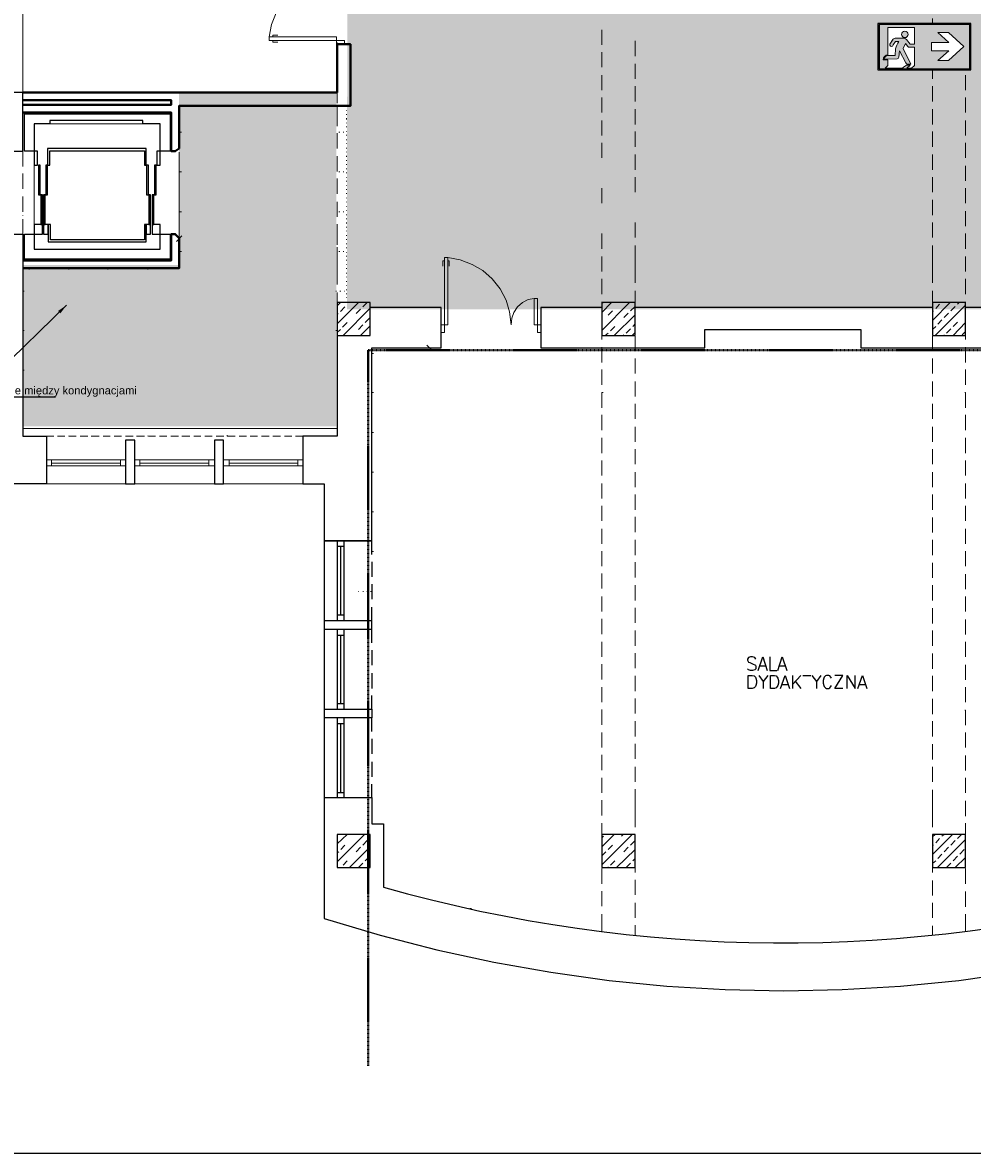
# Model space of a CAD drawing. Header units: millimetres. Extents: x 1 to 17496, y 1 to 30809.
# Tile 61 of 256: x 3984 to 5413, y 11395 to 13096. Entities that reach past the tile are written whole.
import ezdxf
from ezdxf.enums import TextEntityAlignment as Align

# ---------------------------------------------------------------- set-up
doc = ezdxf.new("R2010")
doc.units = ezdxf.units.MM
doc.linetypes.add('CENTER', pattern=[2, 1.25, -0.25, 0.25, -0.25])
for name, color, linetype, lineweight in [('0_Przyz_granicze oddziałów', 6, 'CENTER', 40), ('2DA_SYM', 252, 'Continuous', 25), ('CPCOLOR_255', 255, 'Continuous', 0), ('N_SSP_ewakuacja', 4, 'CENTER', 40)]:
    doc.layers.add(name, color=color, linetype=linetype, lineweight=lineweight)
for name, color, linetype in [('CP_WIPEOUT', 255, 'Continuous'), ('CPCOLOR_green', 114, 'Continuous'), ('PDF _Geometria', 7, 'Continuous'), ('SSP_pomoce', 7, 'Continuous')]:
    doc.layers.add(name, color=color, linetype=linetype)
doc.styles.add('CP_ATTR', font='ARIAL.TTF')
doc.dimstyles.new('ISO-CP', dxfattribs={"dimtxt": 2.5, "dimasz": 2.5, "dimexe": 1.25, "dimexo": 0.625, "dimtad": 1, "dimtxsty": 'Standard', "dimcen": 2.5, "dimadec": 0, "dimazin": 0, "dimtfac": 1, "dimtmove": 0, "dimatfit": 3, "dimfxl": 1, "dimarcsym": 0})

# ---------------------------------------------------------------- blocks, each defined once
blk = doc.blocks.new('ISO_7010_E0A5')
blk.add_wipeout([(-1, 0), (1, 0), (1, 1), (-1, 1)]).dxf.layer = 'CP_WIPEOUT'
at = {"layer": 'CPCOLOR_green'}
h = blk.add_hatch(color=256, dxfattribs=at)
h.paths.add_polyline_path([(-0.975, 0.975), (0.975, 0.975), (0.975, 0.025), (-0.975, 0.025)])
h.paths.add_polyline_path([(0.151, 0.411), (0.524, 0.411), (0.292, 0.2), (0.52, 0.2), (0.85, 0.5), (0.52, 0.8), (0.292, 0.8), (0.524, 0.589), (0.151, 0.589)], flags=16)
h.paths.add_polyline_path([(-0.215, 0.488), (-0.33, 0.488, -0.26429), (-0.353, 0.501), (-0.405, 0.567), (-0.457, 0.46), (-0.292, 0.121), (-0.367, 0.121, -0.234795), (-0.401, 0.149), (-0.535, 0.409), (-0.55, 0.27, -0.398067), (-0.585, 0.235), (-0.868, 0.232, -0.330088), (-0.778, 0.312), (-0.63, 0.312), (-0.619, 0.449, -0.104561), (-0.55, 0.612), (-0.619, 0.612, 0.028533), (-0.685, 0.511, -0.779844), (-0.74, 0.552), (-0.674, 0.657, -0.237785), (-0.626, 0.678), (-0.426, 0.678, -0.136468), (-0.384, 0.654), (-0.305, 0.553), (-0.215, 0.553), (-0.215, 0.909), (-0.785, 0.909), (-0.785, 0.326, 0.385257), (-0.884, 0.215), (-0.785, 0.215), (-0.785, 0.094), (-0.844, 0.035), (-0.467, 0.035, -0.099951), (-0.384, 0.104), (-0.305, 0.104), (-0.377, 0.035), (-0.274, 0.035), (-0.215, 0.094)], flags=16)
h.paths.add_polyline_path([(-0.352, 0.762, 1), (-0.489, 0.762, 1)], flags=0)
at = {"layer": 'CPCOLOR_255'}
for p, q in [((-0.215, 0.909), (-0.785, 0.909)), ((-0.785, 0.909), (-0.785, 0.326)), ((-0.215, 0.553), (-0.215, 0.909)), ((0.292, 0.8), (0.52, 0.8)), ((0.292, 0.8), (0.524, 0.589)), ((0.52, 0.8), (0.85, 0.5)), ((-0.74, 0.552), (-0.674, 0.657)), ((-0.74, 0.552), (-0.678, 0.653)), ((-0.426, 0.678), (-0.626, 0.678)), ((-0.55, 0.612), (-0.619, 0.612)), ((-0.405, 0.567), (-0.457, 0.46)), ((-0.405, 0.567), (-0.353, 0.501)), ((-0.305, 0.553), (-0.384, 0.654)), ((-0.215, 0.488), (-0.329, 0.488)), ((-0.215, 0.553), (-0.305, 0.553)), ((-0.215, 0.094), (-0.215, 0.488)), ((0.151, 0.589), (0.524, 0.589)), ((0.151, 0.411), (0.151, 0.589)), ((0.52, 0.2), (0.85, 0.5)), ((-0.778, 0.312), (-0.63, 0.312)), ((-0.63, 0.312), (-0.619, 0.449)), ((-0.535, 0.409), (-0.55, 0.27)), ((-0.535, 0.409), (-0.401, 0.149)), ((-0.457, 0.46), (-0.292, 0.121)), ((0.524, 0.411), (0.151, 0.411)), ((0.292, 0.2), (0.524, 0.411)), ((-0.884, 0.215), (-0.785, 0.215)), ((-0.585, 0.235), (-0.868, 0.232)), ((-0.785, 0.094), (-0.844, 0.035)), ((-0.467, 0.035), (-0.844, 0.035)), ((-0.785, 0.215), (-0.785, 0.094)), ((-0.305, 0.104), (-0.384, 0.104)), ((-0.377, 0.035), (-0.305, 0.104)), ((-0.274, 0.035), (-0.377, 0.035)), ((-0.292, 0.121), (-0.367, 0.121)), ((-0.215, 0.094), (-0.274, 0.035)), ((0.292, 0.2), (0.52, 0.2))]:
    blk.add_line(p, q, dxfattribs=at)
blk.add_circle((-0.42, 0.762), 0.0683, dxfattribs=at)
for centre, radius, start, end in [((-0.707, 0.539), 0.0356, 157.6569, 309.4516), ((0.23, -0.013), 1.055, 143.6503, 150.1877), ((-0.63, 0.62), 0.0583, 86.4104, 139.9132), ((-0.198, 0.367), 0.429, 145.1586, 169.0355), ((-0.449, 0.592), 0.0892, 43.9882, 75.0723), ((-0.329, 0.515), 0.0273, 209.8546, 270.9285), ((-0.773, 0.216), 0.111, 96.0584, 180.3366), ((-0.769, 0.211), 0.101, 94.9721, 168.0419), ((-0.586, 0.271), 0.0357, 272.3488, 359.1722), ((-0.254, -0.136), 0.273, 118.4011, 141.2323), ((-0.357, 0.17), 0.0493, 205.1899, 258.0436)]:
    blk.add_arc(centre, radius, start, end, dxfattribs=at)
at = {"layer": 'CPCOLOR_green'}
blk.add_lwpolyline([(-0.975, 0.025), (0.975, 0.025), (0.975, 0.975), (-0.975, 0.975)], close=True, dxfattribs=at)
at = {"layer": 'Defpoints'}
blk.add_lwpolyline([(-1, 0), (1, 0), (1, 1), (-1, 1)], close=True, dxfattribs=at)
at = {"linetype": 'ByBlock', "style": 'CP_ATTR', "flags": 9}
for tag in ['NAME', 'NUMBER', 'OTHER']:
    blk.add_attdef(tag, text='', height=0.00005, dxfattribs=at).set_placement((0.032, 0.018), align=Align.MIDDLE_LEFT)
blk = doc.blocks.new('CPELDDS28_zfcpn1o')
for q in [(0, 1.7), (10.5, 0)]:
    blk.add_line((0, 0), q)
at = {"linetype": 'ByBlock', "style": 'CP_ATTR', "flags": 12}
blk.add_attdef('TYPESIZE', (0.5, 0.3), '', height=1, dxfattribs=at)
at = {"linetype": 'ByBlock', "style": 'CP_ATTR', "flags": 9}
blk.add_attdef('VAL', text='', height=0.00005, rotation=270, dxfattribs=at).set_placement((0.73, 0.09), align=Align.MIDDLE_LEFT)

msp = doc.modelspace()

# ---------------------------------------------------------------- hatches: boundary and pattern name
at = {"layer": 'N_SSP_ewakuacja', "lineweight": 60, "transparency": 33554457}
h = msp.add_hatch(color=51, dxfattribs=at)
h.dxf.hatch_style = 1
h.paths.add_polyline_path([(4479.9, 13275.6), (4473.2, 13275.6), (4473, 13274.8), (4472.8, 13235.4), (4472.8, 12976.6), (4472.1, 12990.2), (4472.1, 12664.8), (5783.1, 12664.8), (5783.1, 12966.2), (5579.1, 12966.2), (5579.1, 13152.9), (5745.8, 13147.6), (5632.4, 13242.2), (5632.4, 13423.7), (4479.9, 13423.7)])
at = {"layer": 'N_SSP_ewakuacja', "transparency": 33554457}
h = msp.add_hatch(color=3, dxfattribs=at)
h.dxf.hatch_style = 1
h.paths.add_polyline_path([(4219.3, 12731.3), (3985.9, 12731.3), (3985.9, 12488.8), (4456, 12488.8), (4456, 12990.7), (4219.3, 12990.7)])
at = {"layer": 'SSP_pomoce', "transparency": 33554687}
h = msp.add_hatch(color=5, dxfattribs=at)
h.dxf.hatch_style = 1
h.set_gradient(color1=(0, 0, 255), color2=(0, 0, 255), centered=1, tint=0.492993)
h.paths.add_polyline_path([(4132.9, 12682.4, 1), (4051.2, 12682.4, 1)])

# ---------------------------------------------------------------- linework, layer by layer
at = {"layer": '0_Przyz_granicze oddziałów'}
msp.add_lwpolyline([(4503.8, 11526.9), (4503.8, 12603.1), (5754.7, 12603.1), (5754.7, 11521.5)], dxfattribs=at)
at = {"layer": 'PDF _Geometria'}
msp.add_lwpolyline([(1887, 15398.1), (14038.1, 15398.1), (14038.1, 11395.3), (1887, 11395.3)], close=True, dxfattribs=at)
at = {"layer": 'PDF _Geometria', "lineweight": 18}
for points in [[(3984.7, 12990.9), (3984.7, 13289)], [(4415.9, 13204.8), (4456.4, 13204.8), (4456.4, 13214.1), (4468.2, 13214.1), (4468.2, 13209.9), (4415.9, 13209.9), (4415.9, 13204.8), (4418.5, 13194.7), (4422.7, 13186.3), (4429.4, 13179.5), (4437, 13173.6), (4446.3, 13170.3), (4456.4, 13169.4), (4437, 13167.7), (4419.3, 13161.8), (4402.5, 13153.4), (4387.3, 13141.6), (4374.7, 13127.3), (4365.4, 13110.5), (4358.7, 13092.8), (4355.3, 13074.3)], [(5352.5, 13079.3), (5352.5, 13102)], [(4855.6, 13085.2), (4855.6, 13062.5)], [(5402.2, 13062.5), (5402.2, 13085.2)], [(4360.4, 13074.3), (4360.4, 13076.8), (4367.9, 13076.8)], [(4360.4, 13069.2), (4360.4, 13066.7), (4367.9, 13066.7)], [(4457.2, 13043.1), (4457.2, 13065.8)], [(4905.3, 13068.4), (4905.3, 13045.6)], [(5352.5, 13045.6), (5352.5, 13068.4)], [(4855.6, 13051.5), (4855.6, 13028.8)], [(5402.2, 13028.8), (5402.2, 13051.5)], [(4457.2, 13008.6), (4457.2, 13031.3)], [(4905.3, 13033.8), (4905.3, 13011.1)], [(5352.5, 13011.1), (5352.5, 13033.8)], [(4855.6, 13017), (4855.6, 12994.2)], [(5402.2, 12994.2), (5402.2, 13017)], [(4457.2, 12974.9), (4457.2, 12997.6)], [(4905.3, 13000.1), (4905.3, 12977.4)], [(5352.5, 12977.4), (5352.5, 13000.1)], [(4457.2, 12990.9), (4457.2, 12978.2)], [(4855.6, 12983.3), (4855.6, 12960.6)], [(5402.2, 12960.6), (5402.2, 12983.3)], [(4457.2, 12972.3), (4457.2, 12960.6)], [(4457.2, 12940.3), (4457.2, 12963.1)], [(4471.5, 12969.8), (4471.5, 12970.7)], [(4471.5, 12963.1), (4471.5, 12963.9)], [(4905.3, 12965.6), (4905.3, 12942.9)], [(5352.5, 12942.9), (5352.5, 12965.6)], [(4025.1, 12943.7), (4165, 12943.7)], [(4457.2, 12955.5), (4457.2, 12942)], [(4471.5, 12957.2), (4471.5, 12958)], [(4471.5, 12950.4), (4471.5, 12952.1)], [(4471.5, 12944.6), (4471.5, 12945.4)], [(4855.6, 12948.8), (4855.6, 12926)], [(5402.2, 12926), (5402.2, 12948.8)], [(4219.7, 12931.1), (4223.1, 12931.1)], [(4457.2, 12906.7), (4457.2, 12929.4)], [(4459.7, 12931.1), (4461.4, 12931.1)], [(4466.5, 12931.1), (4467.3, 12931.1)], [(4471.5, 12938.7), (4471.5, 12939.5)], [(4471.5, 12931.9), (4471.5, 12932.8)], [(4471.5, 12926), (4471.5, 12926.9)], [(4905.3, 12931.9), (4905.3, 12909.2)], [(5352.5, 12909.2), (5352.5, 12931.9)], [(4471.5, 12919.3), (4471.5, 12920.1)], [(4471.5, 12913.4), (4471.5, 12914.2)], [(4471.5, 12906.7), (4471.5, 12907.5)], [(4855.6, 12915.1), (4855.6, 12892.3)], [(5402.2, 12892.3), (5402.2, 12915.1)], [(3984.7, 12879.7), (3984.7, 12902.4)], [(4001.6, 12902.4), (4001.6, 12777.8)], [(4219.7, 12900.8), (4219.7, 12771.9)], [(4457.2, 12872.1), (4457.2, 12894.9)], [(4471.5, 12900.8), (4471.5, 12901.6)], [(4471.5, 12894), (4471.5, 12895.7)], [(4905.3, 12897.4), (4905.3, 12874.6)], [(5352.5, 12874.6), (5352.5, 12897.4)], [(4471.5, 12888.1), (4471.5, 12889)], [(4471.5, 12882.2), (4471.5, 12883.1)], [(4471.5, 12875.5), (4471.5, 12876.3)], [(5402.2, 12857.8), (5402.2, 12880.5)], [(3984.7, 12846), (3984.7, 12868.8)], [(4219.7, 12871.3), (4223.1, 12871.3)], [(4457.2, 12838.4), (4457.2, 12861.2)], [(4459.7, 12871.3), (4461.4, 12871.3)], [(4466.5, 12871.3), (4467.3, 12871.3)], [(4471.5, 12869.6), (4471.5, 12870.4)], [(4471.5, 12862.9), (4471.5, 12863.7)], [(4471.5, 12857), (4471.5, 12857.8)], [(4905.3, 12863.7), (4905.3, 12841)], [(5352.5, 12841), (5352.5, 12863.7)], [(3984.7, 12853.6), (3984.7, 12854.4)], [(4471.5, 12850.2), (4471.5, 12851.1)], [(4471.5, 12844.3), (4471.5, 12845.2)], [(4855.6, 12846.9), (4855.6, 12824.1)], [(5402.2, 12824.1), (5402.2, 12846.9)], [(3984.7, 12811.5), (3984.7, 12834.2)], [(4457.2, 12803.9), (4457.2, 12826.6)], [(4471.5, 12838.4), (4471.5, 12839.3)], [(4471.5, 12831.7), (4471.5, 12832.5)], [(4471.5, 12825.8), (4471.5, 12826.6)], [(5352.5, 12806.4), (5352.5, 12829.2)], [(3984.7, 12819.1), (3984.7, 12819.9)], [(3984.7, 12805.6), (3984.7, 12806.4)], [(4219.7, 12811.5), (4223.1, 12811.5)], [(4459.7, 12811.5), (4461.4, 12811.5)], [(4466.5, 12811.5), (4467.3, 12811.5)], [(4471.5, 12819.1), (4471.5, 12819.9)], [(4471.5, 12813.2), (4471.5, 12814)], [(4471.5, 12806.4), (4471.5, 12807.3)], [(5402.2, 12789.6), (5402.2, 12812.3)], [(3984.7, 12777.8), (3984.7, 12800.5)], [(4457.2, 12770.2), (4457.2, 12793)], [(4471.5, 12800.5), (4471.5, 12801.4)], [(4471.5, 12793.8), (4471.5, 12795.5)], [(4471.5, 12787.9), (4471.5, 12788.7)], [(4905.3, 12795.5), (4905.3, 12772.7)], [(5352.5, 12772.7), (5352.5, 12795.5)], [(4223.9, 12775.3), (4215.5, 12766.8)], [(4219.7, 12779.5), (4219.7, 12761.8)], [(4471.5, 12782), (4471.5, 12782.8)], [(4471.5, 12775.3), (4471.5, 12776.1)], [(4855.6, 12778.6), (4855.6, 12755.9)], [(5402.2, 12755.9), (5402.2, 12778.6)], [(4457.2, 12735.7), (4457.2, 12758.4)], [(4471.5, 12769.4), (4471.5, 12770.2)], [(4471.5, 12762.6), (4471.5, 12763.5)], [(4471.5, 12756.7), (4471.5, 12757.6)], [(4905.3, 12760.9), (4905.3, 12738.2)], [(5352.5, 12738.2), (5352.5, 12760.9)], [(4219.7, 12751.7), (4223.1, 12751.7)], [(4457.2, 12741.6), (4457.2, 12723.9)], [(4459.7, 12751.7), (4461.4, 12751.7)], [(4466.5, 12751.7), (4467.3, 12751.7)], [(4471.5, 12750), (4471.5, 12750.8)], [(4471.5, 12744.1), (4471.5, 12744.9)], [(4471.5, 12738.2), (4471.5, 12739)], [(4618.9, 12737.4), (4616.4, 12737.4), (4616.4, 12729.8)], [(4753.7, 12680.9), (4753.7, 12641.4), (4763.8, 12641.4), (4763.8, 12629.6), (4758.7, 12629.6), (4758.7, 12680.9), (4753.7, 12680.9), (4744.4, 12679.3), (4736, 12675), (4728.4, 12668.3), (4723.3, 12659.9), (4720, 12651.5), (4719.1, 12641.4), (4716.6, 12660.7), (4711.6, 12678.4), (4702.3, 12695.3), (4690.5, 12710.4), (4676.2, 12723), (4660.2, 12732.3), (4642.5, 12739), (4624, 12742.4)], [(4624, 12737.4), (4625.7, 12737.4), (4625.7, 12729.8)], [(4855.6, 12744.1), (4855.6, 12721.4)], [(5402.2, 12721.4), (5402.2, 12744.1)], [(3994, 12724.7), (3994, 12726.4)], [(4053.8, 12724.7), (4053.8, 12726.4)], [(4112.7, 12724.7), (4112.7, 12726.4)], [(4172.5, 12724.7), (4172.5, 12726.4)], [(4457.2, 12702), (4457.2, 12724.7)], [(4471.5, 12731.5), (4471.5, 12732.3)], [(4471.5, 12725.6), (4471.5, 12726.4)], [(4905.3, 12727.3), (4905.3, 12704.5)], [(5352.5, 12704.5), (5352.5, 12727.3)], [(4471.5, 12718.8), (4471.5, 12719.7)], [(4471.5, 12712.9), (4471.5, 12713.8)], [(4471.5, 12706.2), (4471.5, 12707)], [(4855.6, 12710.4), (4855.6, 12687.7)], [(5402.2, 12687.7), (5402.2, 12710.4)], [(3984.7, 12691.9), (3986.4, 12691.9)], [(4455.5, 12691.9), (4456.4, 12691.9)], [(4457.2, 12675), (4457.2, 12690.2)], [(4461.4, 12691.9), (4463.1, 12691.9)], [(4468.2, 12691.9), (4469, 12691.9)], [(4471.5, 12700.3), (4471.5, 12701.1)], [(4471.5, 12693.6), (4471.5, 12694.4)], [(4471.5, 12687.7), (4471.5, 12688.5)], [(4905.3, 12692.7), (4905.3, 12670)], [(5352.5, 12670), (5352.5, 12692.7)], [(4457.2, 12670), (4462.3, 12675)], [(4457.2, 12643), (4489.2, 12675)], [(4471.5, 12681.8), (4471.5, 12682.6)], [(4471.5, 12675), (4471.5, 12675.9)], [(4495.9, 12668.3), (4502.7, 12675)], [(4855.6, 12675.9), (4855.6, 12653.1)], [(4855.6, 12659.9), (4869.9, 12675)], [(4855.6, 12632.9), (4896.8, 12675)], [(4855.6, 12673.4), (4857.3, 12675)], [(5352.5, 12648.1), (5379.4, 12675)], [(5356.7, 12625.3), (5402.2, 12670.8)], [(5357.5, 12665.8), (5363.4, 12672.5)], [(5390.4, 12672.5), (5392.9, 12675)], [(5402.2, 12653.1), (5402.2, 12675.9)], [(4457.2, 12656.5), (4458.9, 12658.2)], [(4462.3, 12661.6), (4469, 12668.3)], [(4466.5, 12625.3), (4506.9, 12666.6)], [(4485.8, 12658.2), (4492.6, 12664.9)], [(4769.7, 12667.5), (4769.7, 12668.3)], [(4864.8, 12655.7), (4871.6, 12662.4)], [(4874.1, 12625.3), (4905.3, 12656.5)], [(4888.4, 12652.3), (4895.2, 12659)], [(4898.5, 12662.4), (4905.3, 12669.1)], [(4905.3, 12659), (4905.3, 12636.3)], [(5352.5, 12661.6), (5354.2, 12662.4)], [(5352.5, 12636.3), (5352.5, 12659)], [(5370.2, 12652.3), (5376.9, 12659)], [(5380.3, 12662.4), (5387, 12669.1)], [(4465.6, 12638), (4472.4, 12644.7)], [(4489.2, 12634.6), (4495.9, 12641.4)], [(4492.6, 12625.3), (4506.9, 12639.7)], [(4499.3, 12644.7), (4506.1, 12651.5)], [(4855.6, 12642.2), (4855.6, 12619.5)], [(4868.2, 12632.1), (4874.9, 12638.8)], [(4891.8, 12628.7), (4898.5, 12635.5)], [(4901.9, 12638.8), (4905.3, 12643)], [(5352.5, 12634.6), (5357.5, 12638.8)], [(5360.9, 12642.2), (5366.8, 12648.9)], [(5373.5, 12628.7), (5380.3, 12635.5)], [(5383.7, 12638.8), (5390.4, 12645.6)], [(5383.7, 12625.3), (5402.2, 12644.7)], [(5402.2, 12619.5), (5402.2, 12642.2)], [(3984.7, 12632.9), (3986.4, 12632.9)], [(4455.5, 12632.9), (4457.2, 12632.9)], [(4457.2, 12629.6), (4462.3, 12634.6)], [(4506.1, 12625.3), (4506.9, 12626.2)], [(4860.6, 12625.3), (4864.8, 12628.7)], [(4887.6, 12625.3), (4888.4, 12626.2)], [(4901.1, 12625.3), (4905.3, 12629.6)], [(4905.3, 12624.5), (4905.3, 12601.8)], [(5352.5, 12601.8), (5352.5, 12624.5)], [(5370.2, 12625.3), (5370.2, 12626.2)], [(5397.1, 12626.2), (5402.2, 12631.2)], [(4605.4, 12606.8), (4586.9, 12606.8)], [(4600.4, 12602.6), (4592, 12611)], [(4855.6, 12607.7), (4855.6, 12584.9)], [(5402.2, 12584.9), (5402.2, 12607.7)], [(4509.4, 12598.4), (4512, 12598.4)], [(4905.3, 12590.8), (4905.3, 12568.1)], [(5352.5, 12568.1), (5352.5, 12590.8)], [(3984.7, 12573.1), (3986.4, 12573.1)], [(4855.6, 12574), (4855.6, 12551.2)], [(5402.2, 12551.2), (5402.2, 12574)], [(4905.3, 12556.3), (4905.3, 12533.5)], [(5352.5, 12533.5), (5352.5, 12556.3)], [(4509.4, 12539.4), (4512, 12539.4)], [(4857.3, 12539.4), (4855.6, 12539.4), (4855.6, 12516.7)], [(5402.2, 12516.7), (5402.2, 12539.4), (5401.3, 12539.4)], [(4905.3, 12522.6), (4905.3, 12499.9)], [(5352.5, 12499.9), (5352.5, 12522.6)], [(4855.6, 12505.8), (4855.6, 12483)], [(5402.2, 12483), (5402.2, 12505.8)], [(4457.2, 12485.5), (3984.7, 12485.5)], [(4905.3, 12488.1), (4905.3, 12465.3)], [(5352.5, 12465.3), (5352.5, 12488.1)], [(4031, 12473.7), (4020.1, 12473.7)], [(4047.9, 12473.7), (4036.9, 12473.7)], [(4064.7, 12473.7), (4053.8, 12473.7), (4053.8, 12474.6)], [(4082.4, 12473.7), (4070.6, 12473.7)], [(4099.3, 12473.7), (4087.5, 12473.7)], [(4116.1, 12473.7), (4105.2, 12473.7)], [(4112.7, 12473.7), (4112.7, 12474.6)], [(4132.9, 12473.7), (4122, 12473.7)], [(4150.6, 12473.7), (4138.8, 12473.7)], [(4167.5, 12473.7), (4155.7, 12473.7)], [(4172.5, 12473.7), (4172.5, 12474.6)], [(4184.3, 12473.7), (4173.4, 12473.7)], [(4201.2, 12473.7), (4190.2, 12473.7)], [(4218.9, 12473.7), (4207.1, 12473.7)], [(4235.7, 12473.7), (4223.9, 12473.7)], [(4252.5, 12473.7), (4241.6, 12473.7)], [(4269.4, 12473.7), (4258.4, 12473.7)], [(4287.1, 12473.7), (4275.3, 12473.7)], [(4303.9, 12473.7), (4292.1, 12473.7), (4292.1, 12475.4)], [(4320.8, 12473.7), (4309.8, 12473.7)], [(4337.6, 12473.7), (4326.7, 12473.7)], [(4355.3, 12473.7), (4343.5, 12473.7)], [(4372.1, 12473.7), (4360.4, 12473.7)], [(4389, 12473.7), (4378, 12473.7)], [(4405.8, 12473.7), (4394.9, 12473.7)], [(4509.4, 12479.6), (4512, 12479.6)], [(4855.6, 12471.2), (4855.6, 12448.5)], [(5402.2, 12448.5), (5402.2, 12471.2)], [(4905.3, 12454.4), (4905.3, 12431.6)], [(5352.5, 12431.6), (5352.5, 12454.4)], [(4138.8, 12438.4), (4020.1, 12438.4)], [(4027.7, 12429.1), (4027.7, 12438.4)], [(4131.3, 12433.3), (4027.7, 12433.3)], [(4131.3, 12438.4), (4131.3, 12429.1)], [(4272.8, 12438.4), (4153.2, 12438.4)], [(4160.7, 12429.1), (4160.7, 12438.4)], [(4264.3, 12433.3), (4160.7, 12433.3)], [(4264.3, 12438.4), (4264.3, 12429.1)], [(4405.8, 12438.4), (4286.2, 12438.4)], [(4294.7, 12429.1), (4294.7, 12438.4)], [(4398.3, 12433.3), (4294.7, 12433.3)], [(4398.3, 12438.4), (4398.3, 12429.1)], [(4855.6, 12437.5), (4855.6, 12414.8)], [(5402.2, 12414.8), (5402.2, 12437.5)], [(4138.8, 12429.1), (4020.1, 12429.1)], [(4272.8, 12429.1), (4153.2, 12429.1)], [(4405.8, 12429.1), (4286.2, 12429.1)], [(4509.4, 12419.8), (4512, 12419.8)], [(4905.3, 12419.8), (4905.3, 12397.1)], [(5352.5, 12397.1), (5352.5, 12419.8)], [(4020.1, 12402.2), (4405.8, 12402.2)], [(4855.6, 12403), (4855.6, 12380.3)], [(5402.2, 12380.3), (5402.2, 12403)], [(4905.3, 12386.2), (4905.3, 12363.4)], [(5352.5, 12363.4), (5352.5, 12386.2)], [(4855.6, 12369.3), (4855.6, 12346.6)], [(5402.2, 12346.6), (5402.2, 12369.3)], [(4509.4, 12360), (4512, 12360)], [(4905.3, 12352.5), (4905.3, 12329.7)], [(5352.5, 12328.9), (5352.5, 12351.6)], [(4855.6, 12334.8), (4855.6, 12312)], [(5402.2, 12312), (5402.2, 12334.8)], [(4905.3, 12317.9), (4905.3, 12295.2)], [(5352.5, 12295.2), (5352.5, 12317.9)], [(4509.4, 12300.3), (4512, 12300.3)], [(4855.6, 12301.1), (4855.6, 12278.4)], [(5402.2, 12278.4), (5402.2, 12301.1)], [(4905.3, 12284.2), (4905.3, 12261.5)], [(5352.5, 12260.7), (5352.5, 12283.4)], [(4855.6, 12267.4), (4855.6, 12244.7)], [(5402.2, 12243.8), (5402.2, 12266.6)], [(4905.3, 12249.7), (4905.3, 12227)], [(5352.5, 12227), (5352.5, 12249.7)], [(4489.2, 12240.5), (4490.1, 12240.5)], [(4495.9, 12240.5), (4496.8, 12240.5)], [(4501.8, 12240.5), (4502.7, 12240.5)], [(4507.7, 12240.5), (4509.4, 12240.5)], [(4855.6, 12232.9), (4855.6, 12210.1)], [(5402.2, 12210.1), (5402.2, 12232.9)], [(4905.3, 12216), (4905.3, 12193.3)], [(5352.5, 12192.4), (5352.5, 12215.2)], [(4855.6, 12199.2), (4855.6, 12176.4)], [(5402.2, 12175.6), (5402.2, 12198.3)], [(4905.3, 12181.5), (4905.3, 12158.8)], [(5352.5, 12158.8), (5352.5, 12181.5)], [(4855.6, 12164.7), (4855.6, 12141.9)], [(5402.2, 12141.9), (5402.2, 12164.7)], [(4905.3, 12147.8), (4905.3, 12125.1)], [(5352.5, 12124.2), (5352.5, 12147)], [(4855.6, 12131), (4855.6, 12108.2)], [(5402.2, 12107.4), (5402.2, 12130.1)], [(4905.3, 12113.3), (4905.3, 12090.5)], [(5352.5, 12090.5), (5352.5, 12113.3)], [(4855.6, 12096.4), (4855.6, 12073.7)], [(5402.2, 12073.7), (5402.2, 12096.4)], [(4905.3, 12079.6), (4905.3, 12056.8)], [(5352.5, 12056), (5352.5, 12078.7)], [(4855.6, 12062.7), (4855.6, 12040)], [(5402.2, 12039.2), (5402.2, 12061.9), (5401.3, 12061.9)], [(4905.3, 12045.1), (4905.3, 12022.3)], [(5352.5, 12022.3), (5352.5, 12045.1)], [(4855.6, 12028.2), (4855.6, 12005.5)], [(5402.2, 12005.5), (5402.2, 12028.2)], [(4905.3, 12011.4), (4905.3, 11988.6)], [(5352.5, 11987.8), (5352.5, 12010.5)], [(4855.6, 11994.5), (4855.6, 11971.8)], [(5402.2, 11970.9), (5402.2, 11993.7)], [(4509.4, 11981.9), (4509.4, 11963.4)], [(4905.3, 11976.8), (4905.3, 11954.1)], [(5352.5, 11954.1), (5352.5, 11976.8)], [(4855.6, 11960), (4855.6, 11937.3)], [(5402.2, 11937.3), (5402.2, 11960)], [(4905.3, 11943.1), (4905.3, 11920.4)], [(5352.5, 11919.6), (5352.5, 11942.3)], [(4509.4, 11922.1), (4509.4, 11904.4)], [(4855.6, 11926.3), (4855.6, 11903.6)], [(5402.2, 11902.7), (5402.2, 11925.5)], [(4905.3, 11908.6), (4905.3, 11885.9)], [(5352.5, 11885.9), (5352.5, 11908.6)], [(4855.6, 11891.8), (4855.6, 11869)], [(5402.2, 11869), (5402.2, 11891.8)], [(4457.2, 11860.6), (4472.4, 11874.9)], [(4457.2, 11833.7), (4498.5, 11874.9)], [(4527.1, 11882.5), (4528, 11882.5)], [(4855.6, 11856.4), (4874.1, 11874.9)], [(4855.6, 11829.4), (4901.1, 11874.9)], [(4855.6, 11869.9), (4858.1, 11872.4)], [(4877.5, 11825.2), (4905.3, 11852.2), (4905.3, 11874.9)], [(4885.1, 11872.4), (4887.6, 11874.9)], [(5352.5, 11871.6), (5356.7, 11874.9)], [(5352.5, 11844.6), (5382.8, 11874.9)], [(5352.5, 11851.3), (5352.5, 11874.1)], [(5366.8, 11872.4), (5370.2, 11874.9)], [(5390.4, 11869), (5396.3, 11874.9)], [(4463.1, 11852.2), (4469, 11858.9)], [(4475.7, 11825.2), (4506.9, 11856.4)], [(4485.8, 11848.8), (4492.6, 11855.6)], [(4495.9, 11858.9), (4502.7, 11865.7)], [(4506.1, 11869), (4506.9, 11869.9)], [(4855.6, 11858.1), (4855.6, 11835.3)], [(4864.8, 11852.2), (4871.6, 11858.9)], [(4888.4, 11848.8), (4895.2, 11855.6)], [(4898.5, 11858.9), (4905.3, 11865.7)], [(5352.5, 11858.1), (5354.2, 11858.9)], [(5357.5, 11862.3), (5363.4, 11869)], [(5360.1, 11825.2), (5402.2, 11867.3)], [(5370.2, 11848.8), (5376.9, 11855.6)], [(5380.3, 11858.9), (5387, 11865.7)], [(5402.2, 11834.5), (5402.2, 11857.2)], [(4457.2, 11847.1), (4459.7, 11848.8)], [(4499.3, 11835.3), (4506.1, 11842.1)], [(4855.6, 11842.9), (4861.5, 11848.8)], [(4901.9, 11835.3), (4905.3, 11838.7)], [(4905.3, 11840.4), (4905.3, 11817.7)], [(5352.5, 11817.7), (5352.5, 11840.4)], [(5360.9, 11838.7), (5366.8, 11845.4)], [(5383.7, 11835.3), (5390.4, 11842.1)], [(5387, 11825.2), (5402.2, 11840.4)], [(5393.8, 11845.4), (5400.5, 11852.2)], [(4462.3, 11825.2), (4463.1, 11825.2)], [(4466.5, 11828.6), (4472.4, 11835.3)], [(4489.2, 11825.2), (4495.9, 11832)], [(4502.7, 11825.2), (4506.9, 11829.4)], [(4527.1, 11822.7), (4528, 11822.7)], [(4855.6, 11823.6), (4855.6, 11800.8)], [(4864.8, 11825.2), (4864.8, 11826.1)], [(4868.2, 11828.6), (4874.9, 11835.3)], [(4891.8, 11825.2), (4898.5, 11832)], [(4904.4, 11825.2), (4905.3, 11825.2)], [(5352.5, 11831.1), (5357.5, 11835.3)], [(5373.5, 11825.2), (5380.3, 11832)], [(5402.2, 11800.8), (5402.2, 11823.6)], [(4905.3, 11806.7), (4905.3, 11784)], [(5352.5, 11783.1), (5352.5, 11805.9)], [(4855.6, 11789.9), (4855.6, 11767.1)], [(5402.2, 11766.3), (5402.2, 11789)], [(4905.3, 11772.2), (4905.3, 11749.4)], [(5352.5, 11749.4), (5352.5, 11772.2)], [(4656.8, 11763.8), (4659.3, 11763.8)], [(4855.6, 11755.3), (4855.6, 11729.2)], [(5402.2, 11729.2), (5402.2, 11755.3)], [(4905.3, 11738.5), (4905.3, 11723.3)], [(5352.5, 11723.3), (5352.5, 11737.6)]]:
    msp.add_lwpolyline(points, dxfattribs=at)
at = {"layer": 'PDF _Geometria', "lineweight": 40}
for points in [[(3984.7, 12960.6), (4207.9, 12960.6), (4207.9, 12902.4), (4213.8, 12902.4), (4219.7, 12906.7), (4219.7, 12970.7), (4477.4, 12970.7), (4477.4, 13063.3), (4457.2, 13063.3), (4457.2, 12990.9), (3984.7, 12990.9)], [(3984.7, 12972.3), (4207.9, 12972.3), (4207.9, 12979.1), (3984.7, 12979.1)], [(3984.7, 12726.4), (4219.7, 12726.4), (4219.7, 12771.9), (4213.8, 12777.8), (4207.9, 12777.8), (4207.9, 12738.2), (3984.7, 12738.2)]]:
    msp.add_lwpolyline(points, dxfattribs=at)
at = {"layer": 'PDF _Geometria', "lineweight": 18}
for points in [[(4355.3, 13074.3), (4456.4, 13074.3), (4456.4, 13064.1), (4468.2, 13064.1), (4468.2, 13069.2), (4355.3, 13069.2)], [(4457.2, 13016.1), (4457.2, 13034.7)], [(4457.2, 12779.5), (4457.2, 12761.8)], [(4624, 12742.4), (4624, 12641.4), (4613.9, 12641.4), (4613.9, 12629.6), (4618.9, 12629.6), (4618.9, 12742.4)], [(4855.6, 12741.6), (4855.6, 12723.9)], [(4905.3, 12741.6), (4905.3, 12723.9)], [(5352.5, 12741.6), (5352.5, 12723.9)], [(5402.2, 12741.6), (5402.2, 12723.9)], [(5270.8, 12606.8), (5253.1, 12606.8)], [(4855.6, 11904.4), (4855.6, 11922.1)], [(4905.3, 11904.4), (4905.3, 11922.1)], [(5352.5, 11904.4), (5352.5, 11922.1)], [(5402.2, 11904.4), (5402.2, 11922.1)]]:
    msp.add_lwpolyline(points, close=True, dxfattribs=at)
at = {"layer": 'PDF _Geometria', "lineweight": 25}
for points in [[(3914.8, 12902.4), (3984.7, 12902.4), (3984.7, 12990.9), (3744.7, 12990.9), (3744.7, 12947.9), (3914.8, 12947.9)], [(3987.2, 12902.4), (3987.2, 12958.9), (4206.2, 12958.9), (4206.2, 12902.4), (4191.1, 12902.4), (4191.1, 12943.7), (4165, 12943.7), (4165, 12948.8), (4025.1, 12948.8), (4025.1, 12943.7), (4001.6, 12943.7), (4001.6, 12902.4)], [(4006.6, 12881.4), (4006.6, 12902.4), (4001.6, 12902.4), (4001.6, 12881.4)], [(4021.8, 12881.4), (4025.1, 12881.4), (4025.1, 12903.3), (4167.5, 12903.3), (4167.5, 12881.4), (4170, 12881.4), (4170, 12906.7), (4021.8, 12906.7)], [(4191.1, 12881.4), (4191.1, 12902.4), (4186, 12902.4), (4186, 12881.4)], [(4010.8, 12836.7), (4010.8, 12881.4), (4008.3, 12881.4), (4008.3, 12836.7)], [(4021.8, 12836.7), (4021.8, 12881.4), (4019.2, 12881.4), (4019.2, 12836.7)], [(4173.4, 12836.7), (4173.4, 12881.4), (4170.8, 12881.4), (4170.8, 12836.7)], [(4185.2, 12836.7), (4185.2, 12881.4), (4182.6, 12881.4), (4182.6, 12836.7)], [(4014.2, 12792.1), (4014.2, 12836.7), (4011.7, 12836.7), (4011.7, 12792.1)], [(4018.4, 12792.1), (4018.4, 12836.7), (4015.9, 12836.7), (4015.9, 12792.1)], [(4176.7, 12792.1), (4176.7, 12836.7), (4174.2, 12836.7), (4174.2, 12792.1)], [(4181.8, 12792.1), (4181.8, 12836.7), (4179.3, 12836.7), (4179.3, 12792.1)], [(4014.2, 12777.8), (4014.2, 12792.1), (4001.6, 12792.1), (4001.6, 12777.8)], [(4022.6, 12777.8), (4022.6, 12792.1), (4015.9, 12792.1), (4015.9, 12777.8)], [(4022.6, 12792.1), (4022.6, 12766), (4170, 12766), (4170, 12792.1), (4167.5, 12792.1), (4167.5, 12769.4), (4026, 12769.4), (4026, 12792.1)], [(4176.7, 12777.8), (4176.7, 12792.1), (4170, 12792.1), (4170, 12777.8)], [(4191.1, 12777.8), (4191.1, 12792.1), (4179.3, 12792.1), (4179.3, 12777.8)], [(3987.2, 12777.8), (4001.6, 12777.8), (4001.6, 12755.1), (4191.1, 12755.1), (4191.1, 12777.8), (4206.2, 12777.8), (4206.2, 12739.9), (3987.2, 12739.9)], [(4506.9, 12625.3), (4506.9, 12675), (4457.2, 12675), (4457.2, 12625.3)], [(4905.3, 12625.3), (4905.3, 12675), (4855.6, 12675), (4855.6, 12625.3)], [(5402.2, 12625.3), (5402.2, 12675), (5352.5, 12675), (5352.5, 12625.3)], [(4153.2, 12402.2), (4153.2, 12467.9), (4138.8, 12467.9), (4138.8, 12402.2)], [(4286.2, 12402.2), (4286.2, 12467.9), (4272.8, 12467.9), (4272.8, 12402.2)], [(5075.4, 12094.7), (5075.4, 12114.1), (5081.3, 12114.1), (5084.7, 12113.3), (5086.3, 12111.6), (5087.2, 12109.9), (5088, 12106.5), (5088, 12102.3), (5087.2, 12099), (5086.3, 12097.3), (5084.7, 12095.6), (5081.3, 12094.7)], [(5109.1, 12094.7), (5109.1, 12114.1), (5115, 12114.1), (5117.5, 12113.3), (5119.2, 12111.6), (5120, 12109.9), (5120.9, 12106.5), (5120.9, 12102.3), (5120, 12099), (5119.2, 12097.3), (5117.5, 12095.6), (5115, 12094.7)], [(4506.9, 11825.2), (4506.9, 11874.9), (4457.2, 11874.9), (4457.2, 11825.2)], [(4905.3, 11825.2), (4905.3, 11874.9), (4855.6, 11874.9), (4855.6, 11825.2)], [(5402.2, 11825.2), (5402.2, 11874.9), (5352.5, 11874.9), (5352.5, 11825.2)]]:
    msp.add_lwpolyline(points, close=True, dxfattribs=at)
for points in [[(3897.1, 12276.7), (3914.8, 12276.7), (3914.8, 12777.8), (3984.7, 12777.8), (3984.7, 12473.7), (4020.1, 12473.7), (4020.1, 12402.2), (3958.6, 12402.2)], [(4457.2, 12667.5), (4457.2, 12473.7), (4405.8, 12473.7), (4405.8, 12402.2), (4437.8, 12402.2), (4437.8, 12316.3), (4509.4, 12316.3), (4509.4, 12606.8), (4613.9, 12606.8), (4613.9, 12667.5), (4506.9, 12667.5)], [(4855.6, 12667.5), (4763.8, 12667.5), (4763.8, 12606.8), (5010.5, 12606.8), (5010.5, 12634.6), (5244.7, 12634.6), (5244.7, 12606.8), (5491.5, 12606.8), (5491.5, 12667.5), (5402.2, 12667.5)], [(5352.5, 12667.5), (4905.3, 12667.5)], [(4509.4, 12296), (4509.4, 12316.3), (4437.8, 12316.3), (4437.8, 12196.7), (4509.4, 12196.7), (4509.4, 12216.9)], [(4457.2, 12316.3), (4457.2, 12196.7)], [(4467.3, 12316.3), (4467.3, 12196.7)], [(4457.2, 12308.7), (4467.3, 12308.7)], [(4462.3, 12308.7), (4462.3, 12205.1)], [(4509.4, 12285.1), (4509.4, 12262.4)], [(4509.4, 12251.4), (4509.4, 12228.7)], [(4437.8, 12196.7), (4437.8, 12183.2)], [(4457.2, 12205.1), (4467.3, 12205.1)], [(4509.4, 12183.2), (4509.4, 12196.7)], [(4509.4, 12163), (4509.4, 12183.2), (4437.8, 12183.2), (4437.8, 12063.6), (4509.4, 12063.6), (4509.4, 12083.8)], [(4457.2, 12183.2), (4457.2, 12063.6)], [(4467.3, 12183.2), (4467.3, 12063.6)], [(4457.2, 12174.8), (4467.3, 12174.8)], [(4462.3, 12174.8), (4462.3, 12072)], [(4509.4, 12152), (4509.4, 12129.3)], [(5087.2, 12138.5), (5085.5, 12141.1), (5082.1, 12141.9), (5078.8, 12141.9), (5076.2, 12141.1), (5074.6, 12138.5), (5074.6, 12136.9), (5075.4, 12135.2), (5076.2, 12134.3), (5077.9, 12133.5), (5083, 12131), (5085.5, 12130.1), (5086.3, 12129.3), (5087.2, 12127.6), (5087.2, 12124.2), (5085.5, 12122.5), (5082.1, 12121.7), (5078.8, 12121.7), (5076.2, 12122.5), (5074.6, 12124.2)], [(5090.6, 12121.7), (5097.3, 12141.9), (5104, 12121.7)], [(5093.1, 12128.4), (5101.5, 12128.4)], [(5108.2, 12141.9), (5108.2, 12121.7), (5118.4, 12121.7)], [(5120, 12121.7), (5126.8, 12141.9), (5133.5, 12121.7)], [(5122.6, 12128.4), (5131, 12128.4)], [(4509.4, 12117.5), (4509.4, 12094.7)], [(5091.4, 12114.1), (5098.1, 12104.9), (5098.1, 12094.7)], [(5104.9, 12114.1), (5098.1, 12104.9)], [(5124.2, 12094.7), (5131, 12114.1), (5137.7, 12094.7)], [(5141.9, 12114.1), (5141.9, 12094.7)], [(5154.6, 12114.1), (5141.9, 12100.6)], [(5157.9, 12114.1), (5169.7, 12114.1)], [(5171.4, 12114.1), (5178.1, 12104.9), (5178.1, 12094.7)], [(5184.9, 12114.1), (5178.1, 12104.9)], [(5200.9, 12109.9), (5200, 12111.6), (5198.4, 12113.3), (5196.7, 12114.1), (5193.3, 12114.1), (5191.6, 12113.3), (5189.9, 12111.6), (5189.1, 12109.9), (5188.3, 12106.5), (5188.3, 12102.3), (5189.1, 12099), (5189.9, 12097.3), (5191.6, 12095.6), (5193.3, 12094.7), (5196.7, 12094.7), (5198.4, 12095.6), (5200, 12097.3), (5200.9, 12099)], [(5217.7, 12094.7), (5205.9, 12094.7), (5217.7, 12114.1), (5205.9, 12114.1)], [(5224.5, 12094.7), (5224.5, 12114.1), (5236.3, 12094.7), (5236.3, 12114.1)], [(5240.5, 12094.7), (5247.2, 12114.1), (5254, 12094.7)], [(5126.8, 12100.6), (5135.2, 12100.6)], [(5146.1, 12105.7), (5154.6, 12094.7)], [(5243, 12100.6), (5251.4, 12100.6)], [(4437.8, 12063.6), (4437.8, 12050.1)], [(4457.2, 12072), (4467.3, 12072)], [(4509.4, 12063.6), (4509.4, 12050.1)], [(4509.4, 12029.9), (4509.4, 12050.1), (4437.8, 12050.1), (4437.8, 11930.5), (4509.4, 11930.5), (4509.4, 11950.7)], [(4457.2, 12050.1), (4457.2, 11930.5)], [(4457.2, 12041.7), (4467.3, 12041.7)], [(4462.3, 12041.7), (4462.3, 11938.1)], [(4467.3, 12050.1), (4467.3, 11930.5)], [(4509.4, 12018.9), (4509.4, 11996.2)], [(4509.4, 11984.4), (4509.4, 11961.7)], [(4457.2, 11938.1), (4467.3, 11938.1)], [(4437.8, 11930.5), (4437.8, 11748.6), (4522.1, 11723.3), (4607.1, 11701.4), (4693, 11682.9), (4778.9, 11667.7), (4866.5, 11655.1), (4953.3, 11646.7), (5040.9, 11641.6), (5129.3, 11639.9), (5216.9, 11641.6), (5304.5, 11646.7), (5392.1, 11655.1), (5478.8, 11667.7), (5565.6, 11682.9), (5651.5, 11701.4), (5736.5, 11723.3), (5820.8, 11748.6), (5820.8, 11930.5)]]:
    msp.add_lwpolyline(points, dxfattribs=at)
msp.add_lwpolyline([(4509.4, 11930.5), (4509.4, 11890.9), (4527.1, 11890.9), (4527.1, 11795.8, 0.136421), (5701.2, 11788.2), (5701.2, 11795.8), (5730.6, 11795.8), (5730.6, 11890.9), (5748.3, 11890.9), (5748.3, 11930.5)], format="xyb", dxfattribs=at)

# ---------------------------------------------------------------- block references
at = {"layer": 'SSP_pomoce', "color": 5, "xscale": 12, "yscale": 12, "zscale": 12}
msp.add_blockref('CPELDDS28_zfcpn1o', (3907.9, 12533.2), dxfattribs=at).add_auto_attribs({'TYPESIZE': 'Przejście między kondygnacjami'})

# ---------------------------------------------------------------- leaders
at = {"layer": 'SSP_pomoce', "color": 5}
msp.add_leader([(4050.3, 12671), (3907.9, 12532.4)], dimstyle='ISO-CP', override={"dimasz": 15}, dxfattribs=at)

# ---------------------------------------------------------------- next in the draw order: block references
at = {"layer": '2DA_SYM', "xscale": 70, "yscale": 70, "zscale": 70}
msp.add_blockref('ISO_7010_E0A5', (5340.5, 13024.8), dxfattribs=at)

doc.saveas('drawing.dxf')
